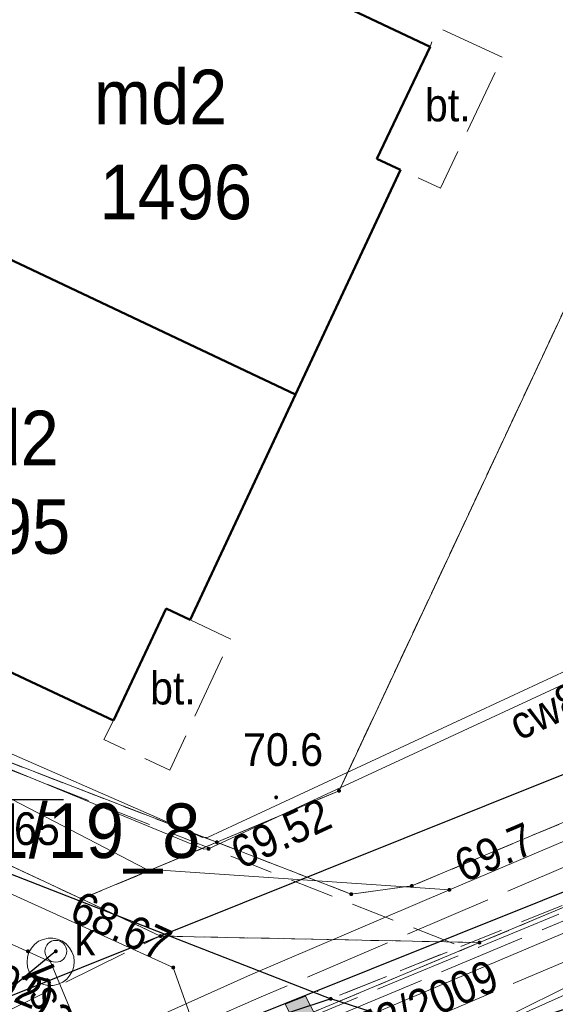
# Model space of a CAD drawing. Header units: feet. Extents: x 6524992 to 6539952, y 6047571 to 6067901.
# Tile 26 of 53: x 6531709 to 6531721, y 6048677 to 6048699. Entities that reach past the tile are written whole.
import ezdxf
from ezdxf.enums import TextEntityAlignment as Align

# ---------------------------------------------------------------- set-up
doc = ezdxf.new("R2010")
doc.units = ezdxf.units.FT
doc.header["$MEASUREMENT"] = 0
for name, pattern in [('1.5_0.5', [2, 1.5, -0.5]), ('218-500', [1, 0.5, -0.5]), ('219-500', [0]), ('mz1.0_0.5', [1.5, 1, -0.5]), ('mz2.0_0.5', [2.5, 2, -0.5])]:
    doc.linetypes.add(name, pattern=pattern)
doc.layers.get('0').update_dxf_attribs({"linetype": 'CONTINUOUS', "lineweight": 18})
for name, color, linetype, transparency in [('203-Punkt załamania granicy działki nie stabilizowany', 7, 'CONTINUOUS', 0.5), ('211-Nr działki', 7, 'CONTINUOUS', 0.5), ('218-Granica użytku', 7, 'CONTINUOUS', 0.5), ('219-Linia granicy', 7, 'CONTINUOUS', 0.5), ('312-Budynek (powierzchnia)', 7, 'CONTINUOUS', 0.5), ('312-Numer ewidencyjny budynku', 7, 'CONTINUOUS', 0.5), ('312-Numer ewidencyjny budynku-Atr124', 7, 'CONTINUOUS', 0.5), ('chodnik (powierzchnia)', 7, 'CONTINUOUS', 0.5), ('jezdnia (powierzchnia)', 7, 'CONTINUOUS', 0.5), ('krawężnik (linia)', 7, 'CONTINUOUS', 0.5), ('plac (powierzchnia)', 7, 'CONTINUOUS', 0.5), ('plac (powierzchnia)-Atr17', 7, 'CONTINUOUS', 0.5), ('przewód ciepłowniczy (linia)', 7, 'CONTINUOUS', 0.5), ('przewód ciepłowniczy (linia)-Atr1', 7, 'CONTINUOUS', 0.5), ('przewód elektroenergetyczny (linia)', 7, 'CONTINUOUS', 0.5), ('przewód gazowy - projektowany lub w budowie (linia) - ob. projektowany', 7, 'CONTINUOUS', 0.5), ('przewód gazowy - projektowany lub w budowie (linia) - ob. projektowany-Atr1', 7, 'CONTINUOUS', 0.5), ('przewód kanalizacyjny (linia)', 7, 'CONTINUOUS', 0.5), ('przewód kanalizacyjny (linia)-Atr1', 7, 'CONTINUOUS', 0.5), ('przewód telekomunikacyjny (linia)', 7, 'CONTINUOUS', 0.5), ('przewód telekomunikacyjny - projektowany lub w budowie (linia) - ob. projektowany', 7, 'CONTINUOUS', 0.5), ('przewód wodociągowy (linia)', 7, 'CONTINUOUS', 0.5), ('punkt o określonej wysokości (sieć ciepłownicza)', 7, 'CONTINUOUS', 0.5), ('punkt o określonej wysokości (sieć ciepłownicza)-Atr2', 7, 'CONTINUOUS', 0.5), ('punkt o określonej wysokości (sieć ciepłownicza)-Atr3', 7, 'CONTINUOUS', 0.5), ('punkt o określonej wysokości (sieć elektroenergetyczna)', 7, 'CONTINUOUS', 0.5), ('punkt o określonej wysokości (sieć elektroenergetyczna)-Atr3', 7, 'CONTINUOUS', 0.5), ('punkt o określonej wysokości (sieć kanalizacyjna)', 7, 'CONTINUOUS', 0.5), ('punkt o określonej wysokości (sieć kanalizacyjna)-Atr2', 7, 'CONTINUOUS', 0.5), ('punkt o określonej wysokości (sieć wodociągowa)', 7, 'CONTINUOUS', 0.5), ('punkt o określonej wysokości (sieć wodociągowa)-Atr3', 7, 'CONTINUOUS', 0.5), ('punkt wysokościowy naturalny', 7, 'CONTINUOUS', 0.5), ('punkt wysokościowy naturalny-Atr2', 7, 'CONTINUOUS', 0.5), ('punkt wysokościowy sztuczny', 7, 'CONTINUOUS', 0.5), ('studzienka - przewód kanalizacyjny (powierzchnia)', 7, 'CONTINUOUS', 0.5), ('studzienka okrągła - przewód kanalizacyjny (punkt)', 7, 'CONTINUOUS', 0.5), ('studzienka okrągła - przewód kanalizacyjny (punkt)-Atr17', 7, 'CONTINUOUS', 0.5), ('ścieżka (powierzchnia)', 7, 'CONTINUOUS', 0.5)]:
    doc.layers.add(name, color=color, linetype=linetype, transparency=transparency)
doc.layers.add('_Robocza', color=1, linetype='CONTINUOUS', lineweight=30, plot=False)
for name, color, linetype, lineweight in [('gaPoziome', 7, 'CONTINUOUS', 13), ('zzz.gaHSDlugosc', 7, 'CONTINUOUS', 30), ('zzz.gaHSDodTekst', 7, 'CONTINUOUS', 30), ('zzz.gaHSDomyslna', 7, 'CONTINUOUS', 30), ('zzz.gaHSKilometraz', 7, 'CONTINUOUS', 30), ('zzz.gaHSNazwa', 7, 'CONTINUOUS', 30), ('zzz.gaHSOpis', 7, 'CONTINUOUS', 30), ('zzz.gaHSStan', 7, 'CONTINUOUS', 30), ('zzz.gaHSTrasa', 7, 'CONTINUOUS', 30)]:
    doc.layers.add(name, color=color, linetype=linetype, lineweight=lineweight)
doc.styles.add('GA4-HS-TEXT', font='arial.ttf', dxfattribs={"width": 0.9})
doc.styles.get("Standard").update_dxf_attribs({"font": 'arial.ttf'})

# ---------------------------------------------------------------- blocks, each defined once
blk = doc.blocks.new('203')
at = {"linetype": 'Continuous', "lineweight": 0}
h = blk.add_hatch(color=0, dxfattribs=at)
edge = h.paths.add_edge_path()
edge.add_arc((0, 0), 0.045, 0, 360)
blk = doc.blocks.new('US15')
at = {"color": 0, "linetype": 'Continuous', "lineweight": 13}
blk.add_circle((0, 0), 0.25, dxfattribs=at)
blk = doc.blocks.new('PW01')
at = {"linetype": 'Continuous', "lineweight": 13}
h = blk.add_hatch(color=0, dxfattribs=at)
edge = h.paths.add_edge_path()
edge.add_arc((0, 0), 0.045, 0, 360)
blk = doc.blocks.new('PW02')
at = {"linetype": 'Continuous', "lineweight": 13}
h = blk.add_hatch(color=0, dxfattribs=at)
edge = h.paths.add_edge_path()
edge.add_arc((0, 0), 0.045, 0, 360)
blk = doc.blocks.new('gaHSPos')
at = {"color": 0, "linetype": 'Continuous', "lineweight": 0}
blk.add_point((0, 0), dxfattribs=at)
blk = doc.blocks.new('*U117')
at = {"layer": 'zzz.gaHSDomyslna'}
for points in [[(14.053, 5.454), (14.28, 5.009), (14.748, 5.19), (14.522, 5.636)], [(13.117, 5.091), (13.343, 4.645), (13.811, 4.827), (13.585, 5.273)], [(12.18, 4.727), (12.406, 4.281), (12.875, 4.463), (12.648, 4.909)], [(11.243, 4.363), (11.469, 3.918), (11.938, 4.099), (11.711, 4.545)], [(10.306, 4), (10.532, 3.554), (11.001, 3.736), (10.774, 4.182)], [(15.639, 3.437), (15.412, 3.883), (14.944, 3.701), (15.17, 3.255)], [(9.369, 3.636), (9.595, 3.19), (10.064, 3.372), (9.837, 3.818)], [(8.432, 3.273), (8.658, 2.827), (9.127, 3.009), (8.901, 3.454)], [(14.702, 3.073), (14.476, 3.519), (14.007, 3.337), (14.234, 2.891)], [(7.495, 2.909), (7.722, 2.463), (8.19, 2.645), (7.964, 3.091)], [(13.765, 2.71), (13.539, 3.155), (13.07, 2.974), (13.297, 2.528)], [(6.558, 2.545), (6.785, 2.1), (7.253, 2.281), (7.027, 2.727)], [(12.828, 2.346), (12.602, 2.792), (12.133, 2.61), (12.36, 2.164)], [(5.621, 2.182), (5.848, 1.736), (6.316, 1.918), (6.09, 2.364)], [(11.891, 1.982), (11.665, 2.428), (11.196, 2.246), (11.423, 1.8)], [(10.954, 1.619), (10.728, 2.064), (10.26, 1.883), (10.486, 1.437)], [(4.684, 1.818), (4.911, 1.372), (5.379, 1.554), (5.153, 2)], [(3.748, 1.454), (3.974, 1.009), (4.442, 1.19), (4.216, 1.636)], [(10.017, 1.255), (9.791, 1.701), (9.323, 1.519), (9.549, 1.073)], [(2.811, 1.091), (3.037, 0.645), (3.506, 0.827), (3.279, 1.273)], [(9.081, 0.891), (8.854, 1.337), (8.386, 1.155), (8.612, 0.71)], [(1.874, 0.727), (2.1, 0.281), (2.569, 0.463), (2.342, 0.909)], [(8.144, 0.528), (7.917, 0.974), (7.449, 0.792), (7.675, 0.346)], [(0.937, 0.364), (1.163, -0.082), (1.632, 0.1), (1.405, 0.545)], [(7.207, 0.164), (6.98, 0.61), (6.512, 0.428), (6.738, -0.018)], [(6.27, -0.199), (6.043, 0.246), (5.575, 0.065), (5.801, -0.381)], [(0, 0), (0.226, -0.446), (0.695, -0.264), (0.468, 0.182)], [(5.333, -0.563), (5.107, -0.117), (4.638, -0.299), (4.865, -0.745)], [(4.396, -0.927), (4.17, -0.481), (3.701, -0.663), (3.928, -1.108)], [(3.459, -1.29), (3.233, -0.844), (2.764, -1.026), (2.991, -1.472)], [(2.522, -1.654), (2.296, -1.208), (1.827, -1.39), (2.054, -1.836)], [(1.585, -2.018), (1.359, -1.572), (0.891, -1.754), (1.117, -2.199)]]:
    blk.add_hatch(color=251, dxfattribs=at).paths.add_polyline_path(points)
at = {"layer": 'zzz.gaHSDomyslna', "color": 251, "linetype": 'Continuous', "lineweight": 0}
for points in [[(14.053, 5.454), (14.28, 5.009), (14.748, 5.19), (14.522, 5.636), (14.053, 5.454)], [(13.117, 5.091), (13.343, 4.645), (13.811, 4.827), (13.585, 5.273), (13.117, 5.091)], [(12.18, 4.727), (12.406, 4.281), (12.875, 4.463), (12.648, 4.909), (12.18, 4.727)], [(11.243, 4.363), (11.469, 3.918), (11.938, 4.099), (11.711, 4.545), (11.243, 4.363)], [(10.306, 4), (10.532, 3.554), (11.001, 3.736), (10.774, 4.182), (10.306, 4)], [(15.639, 3.437), (15.412, 3.883), (14.944, 3.701), (15.17, 3.255), (15.639, 3.437)], [(9.369, 3.636), (9.595, 3.19), (10.064, 3.372), (9.837, 3.818), (9.369, 3.636)], [(8.432, 3.273), (8.658, 2.827), (9.127, 3.009), (8.901, 3.454), (8.432, 3.273)], [(14.702, 3.073), (14.476, 3.519), (14.007, 3.337), (14.234, 2.891), (14.702, 3.073)], [(7.495, 2.909), (7.722, 2.463), (8.19, 2.645), (7.964, 3.091), (7.495, 2.909)], [(13.765, 2.71), (13.539, 3.155), (13.07, 2.974), (13.297, 2.528), (13.765, 2.71)], [(6.558, 2.545), (6.785, 2.1), (7.253, 2.281), (7.027, 2.727), (6.558, 2.545)], [(12.828, 2.346), (12.602, 2.792), (12.133, 2.61), (12.36, 2.164), (12.828, 2.346)], [(5.621, 2.182), (5.848, 1.736), (6.316, 1.918), (6.09, 2.364), (5.621, 2.182)], [(11.891, 1.982), (11.665, 2.428), (11.196, 2.246), (11.423, 1.8), (11.891, 1.982)], [(10.954, 1.619), (10.728, 2.064), (10.26, 1.883), (10.486, 1.437), (10.954, 1.619)], [(4.684, 1.818), (4.911, 1.372), (5.379, 1.554), (5.153, 2), (4.684, 1.818)], [(3.748, 1.454), (3.974, 1.009), (4.442, 1.19), (4.216, 1.636), (3.748, 1.454)], [(10.017, 1.255), (9.791, 1.701), (9.323, 1.519), (9.549, 1.073), (10.017, 1.255)], [(2.811, 1.091), (3.037, 0.645), (3.506, 0.827), (3.279, 1.273), (2.811, 1.091)], [(9.081, 0.891), (8.854, 1.337), (8.386, 1.155), (8.612, 0.71), (9.081, 0.891)], [(1.874, 0.727), (2.1, 0.281), (2.569, 0.463), (2.342, 0.909), (1.874, 0.727)], [(8.144, 0.528), (7.917, 0.974), (7.449, 0.792), (7.675, 0.346), (8.144, 0.528)], [(0.937, 0.364), (1.163, -0.082), (1.632, 0.1), (1.405, 0.545), (0.937, 0.364)], [(7.207, 0.164), (6.98, 0.61), (6.512, 0.428), (6.738, -0.018), (7.207, 0.164)], [(6.27, -0.199), (6.043, 0.246), (5.575, 0.065), (5.801, -0.381), (6.27, -0.199)], [(0, 0), (0.226, -0.446), (0.695, -0.264), (0.468, 0.182), (0, 0)], [(5.333, -0.563), (5.107, -0.117), (4.638, -0.299), (4.865, -0.745), (5.333, -0.563)], [(4.396, -0.927), (4.17, -0.481), (3.701, -0.663), (3.928, -1.108), (4.396, -0.927)], [(3.459, -1.29), (3.233, -0.844), (2.764, -1.026), (2.991, -1.472), (3.459, -1.29)], [(2.522, -1.654), (2.296, -1.208), (1.827, -1.39), (2.054, -1.836), (2.522, -1.654)], [(1.585, -2.018), (1.359, -1.572), (0.891, -1.754), (1.117, -2.199), (1.585, -2.018)]]:
    blk.add_lwpolyline(points, close=True, dxfattribs=at)
at = {"layer": 'zzz.gaHSDomyslna', "color": 251}
for p in [(14.804, 5.746), (-0.282, -0.11)]:
    blk.add_blockref('gaHSPos', p, dxfattribs=at)
blk = doc.blocks.new('z.ga4.HSL-desc')
at = {"layer": 'zzz.gaHSDlugosc', "style": 'GA4-HS-TEXT', "width": 0.9}
blk.add_attdef('LENGTH', (6.026, 0.4), '', height=1, dxfattribs=at)
at = {"layer": 'zzz.gaHSDodTekst', "style": 'GA4-HS-TEXT', "width": 0.9, "flags": 1}
blk.add_attdef('ADDTEXT', (0, -2.744), '', height=1, dxfattribs=at)
at = {"layer": 'zzz.gaHSKilometraz', "style": 'GA4-HS-TEXT', "width": 0.9, "flags": 1}
blk.add_attdef('POSITION', (0, -5.695), '', height=1, dxfattribs=at)
at = {"layer": 'zzz.gaHSNazwa', "style": 'GA4-HS-TEXT', "width": 0.9}
blk.add_attdef('NAME', (0, 0.4), '', height=1, dxfattribs=at)
at = {"layer": 'zzz.gaHSStan', "style": 'GA4-HS-TEXT', "width": 0.9}
blk.add_attdef('STATE', (0, -1.356), '', height=1, dxfattribs=at)
at = {"layer": 'zzz.gaHSTrasa', "style": 'GA4-HS-TEXT', "width": 0.9, "flags": 1}
blk.add_attdef('ROUTE', (0, -4.27), '', height=1, dxfattribs=at)

msp = doc.modelspace()

# ---------------------------------------------------------------- linework, layer by layer
at = {"layer": '218-Granica użytku', "color": 3, "linetype": '218-500', "lineweight": 18, "flags": 128}
for points in [[(6531716.19, 6048681.62), (6531733.93, 6048719.52)], [(6531733.93, 6048719.52), (6531716.19, 6048681.62)], [(6531679.55, 6048693.53), (6531713.39, 6048680.44)], [(6531710.29, 6048679.14), (6531679.55, 6048693.53)], [(6531679.55, 6048693.53), (6531710.29, 6048679.14)], [(6531713.39, 6048680.44), (6531679.55, 6048693.53)], [(6531735.06, 6048686.65), (6531717.86, 6048679.44)], [(6531717.86, 6048679.44), (6531735.06, 6048686.65)], [(6531735.76, 6048684.99), (6531719.41, 6048678.14)], [(6531719.41, 6048678.14), (6531735.76, 6048684.99)], [(6531713.39, 6048680.44), (6531716.19, 6048681.62)], [(6531716.19, 6048681.62), (6531713.39, 6048680.44)], [(6531713.39, 6048680.44), (6531710.29, 6048679.14)], [(6531710.29, 6048679.14), (6531713.39, 6048680.44)], [(6531716.47, 6048679.25), (6531713.39, 6048680.44)], [(6531713.39, 6048680.44), (6531716.47, 6048679.25)], [(6531717.86, 6048679.44), (6531716.47, 6048679.25)], [(6531716.47, 6048679.25), (6531717.86, 6048679.44)], [(6531710.29, 6048679.14), (6531712.1, 6048678.29)], [(6531712.1, 6048678.29), (6531710.29, 6048679.14)], [(6531719.41, 6048678.14), (6531703.27, 6048671.38)], [(6531703.27, 6048671.38), (6531719.41, 6048678.14)], [(6531712.1, 6048678.29), (6531719.41, 6048678.14)], [(6531719.41, 6048678.14), (6531712.1, 6048678.29)]]:
    msp.add_lwpolyline(points, dxfattribs=at)
at = {"layer": '219-Linia granicy', "color": 3, "linetype": '219-500', "lineweight": 18, "flags": 128}
for points in [[(6531716.19, 6048681.62), (6531733.93, 6048719.52)], [(6531679.55, 6048693.53), (6531713.39, 6048680.44)], [(6531710.29, 6048679.14), (6531679.55, 6048693.53)], [(6531717.86, 6048679.44), (6531735.06, 6048686.65)], [(6531719.41, 6048678.14), (6531735.76, 6048684.99)], [(6531716.19, 6048681.62), (6531713.39, 6048680.44)], [(6531710.29, 6048679.14), (6531713.39, 6048680.44)], [(6531713.39, 6048680.44), (6531716.47, 6048679.25)], [(6531716.47, 6048679.25), (6531717.86, 6048679.44)], [(6531710.29, 6048679.14), (6531712.1, 6048678.29)], [(6531703.27, 6048671.38), (6531719.41, 6048678.14)], [(6531712.1, 6048678.29), (6531719.41, 6048678.14)]]:
    msp.add_lwpolyline(points, dxfattribs=at)
at = {"layer": '312-Budynek (powierzchnia)', "color": 7, "linetype": 'Continuous', "lineweight": 50, "flags": 128}
for points in [[(6531709.05, 6048703.04), (6531718.28, 6048698.68)], [(6531718.28, 6048698.68), (6531717.06, 6048696.11)], [(6531717.06, 6048696.11), (6531717.6, 6048695.86)], [(6531717.6, 6048695.86), (6531715.19, 6048690.71)], [(6531705.42, 6048695.33), (6531715.19, 6048690.71)], [(6531715.19, 6048690.71), (6531705.42, 6048695.33)], [(6531715.19, 6048690.71), (6531712.78, 6048685.54)], [(6531711.02, 6048683.23), (6531701.78, 6048687.57)], [(6531712.23, 6048685.8), (6531711.02, 6048683.23)], [(6531712.78, 6048685.54), (6531712.23, 6048685.8)]]:
    msp.add_lwpolyline(points, dxfattribs=at)
at = {"layer": '_Robocza'}
for points in [[(6531680.58, 6048665.66), (6531745.534, 6048691.698)], [(6531681.51, 6048663.34), (6531746.464, 6048689.377)]]:
    msp.add_lwpolyline(points, dxfattribs=at)
msp.add_circle((6531733.871, 6048670.068), 50, dxfattribs=at)
at = {"layer": 'chodnik (powierzchnia)', "color": 7, "linetype": 'mz1.0_0.5', "lineweight": 18, "flags": 128}
msp.add_lwpolyline([(6531693.34, 6048688.56), (6531693.33, 6048687.73), (6531693.9, 6048686.38), (6531694.66, 6048685.18), (6531712.18, 6048678.34), (6531716, 6048676.85), (6531718.98, 6048678.05), (6531699.1, 6048685.85), (6531697.89, 6048686.43)], close=True, dxfattribs=at)
at = {"layer": 'jezdnia (powierzchnia)', "color": 7, "linetype": '1.5_0.5', "lineweight": 18, "flags": 128}
for points in [[(6531934.86, 6048854.54), (6531926.95, 6048841.93), (6531918.96, 6048830.06), (6531909.5, 6048817.18), (6531901.18, 6048806.68), (6531892.44, 6048796.38), (6531883.95, 6048786.92), (6531881.51, 6048784.27), (6531879.59, 6048782.86), (6531877.75, 6048782.38), (6531875.82, 6048782.5), (6531874.76, 6048782.88), (6531873.9, 6048783.37), (6531869.6, 6048778.86), (6531870.13, 6048778.03), (6531870.82, 6048776.02), (6531870.85, 6048775.07), (6531870.54, 6048773.29), (6531869.38, 6048771.34), (6531868.01, 6048769.93), (6531863.36, 6048765.34), (6531859.32, 6048761.55), (6531848.76, 6048752.38), (6531843.59, 6048748.2), (6531831.18, 6048739.14), (6531817.84, 6048729.74), (6531793.06, 6048712.45), (6531781.56, 6048705.02), (6531771.84, 6048699.39), (6531762.11, 6048694.16), (6531748.35, 6048687.6), (6531736.63, 6048682.63), (6531731.2, 6048680.43), (6531723.01, 6048677.15), (6531720.39, 6048676.29), (6531718.04, 6048676.19), (6531716, 6048676.85), (6531700.78, 6048671.82), (6531700.43, 6048670.57), (6531699.94, 6048669.55), (6531698.66, 6048667.85), (6531696.88, 6048666.7), (6531694.1, 6048665.57), (6531671.86, 6048656.66), (6531663.54, 6048653.32), (6531665.69, 6048647.72), (6531673.65, 6048650.92), (6531696.57, 6048660.12), (6531711.19, 6048665.9), (6531713.11, 6048666.5), (6531715.24, 6048666.77), (6531717.08, 6048666.7), (6531718.61, 6048666.2), (6531721.55, 6048664.8), (6531726.41, 6048662.46), (6531732.77, 6048659.4), (6531735.33, 6048664.82), (6531734.21, 6048665.57), (6531733.07, 6048666.83), (6531732.2, 6048668.59), (6531731.94, 6048669.96), (6531732.02, 6048671.12), (6531732.75, 6048673.21), (6531733.92, 6048674.7), (6531735.62, 6048675.73), (6531738.9, 6048677.05), (6531750.92, 6048682.22), (6531764.64, 6048688.73), (6531774.64, 6048694.07), (6531784.88, 6048700.05), (6531796.3, 6048707.41), (6531807.81, 6048715.38), (6531812.49, 6048718.65), (6531821.51, 6048725), (6531834.56, 6048734.18), (6531847.16, 6048743.36), (6531852.83, 6048747.95), (6531863.16, 6048756.92), (6531867.95, 6048761.44), (6531872.3, 6048765.7), (6531873.84, 6048766.99), (6531875.25, 6048767.75), (6531877.35, 6048768.27), (6531879.48, 6048768.24), (6531881.09, 6048767.74), (6531883.2, 6048766.46), (6531886.63, 6048772.09), (6531886.01, 6048772.9), (6531885.74, 6048773.58), (6531885.26, 6048775.66), (6531885.44, 6048778.18), (6531886.52, 6048780.64), (6531887.99, 6048782.41), (6531897.21, 6048792.67), (6531905.82, 6048802.85), (6531914.51, 6048813.86), (6531923.67, 6048826.32), (6531932.04, 6048838.77), (6531939.94, 6048851.37)], [(6531712.18, 6048678.34), (6531694.66, 6048685.18), (6531693.9, 6048686.38), (6531693.33, 6048687.73), (6531693.35, 6048688.56), (6531688.38, 6048690.87), (6531688.11, 6048690.27), (6531687.62, 6048689.78), (6531687, 6048689.45), (6531684.95, 6048689), (6531680.06, 6048690.92), (6531643.57, 6048708.03), (6531642.98, 6048709.55), (6531642.78, 6048710.38), (6531642.82, 6048710.94), (6531637.65, 6048713.29), (6531637.2, 6048712.84), (6531636.53, 6048712.58), (6531634.7, 6048712.2), (6531615.15, 6048721.33), (6531593.72, 6048731.37), (6531592.74, 6048733.31), (6531592.65, 6048733.8), (6531592.69, 6048734.36), (6531587.6, 6048736.77), (6531587.16, 6048736.36), (6531586.76, 6048736.13), (6531584.8, 6048735.55), (6531565.67, 6048744.55), (6531563.92, 6048738.49), (6531585.82, 6048728.44), (6531613.07, 6048715.65), (6531636.71, 6048704.62), (6531677.48, 6048685.51), (6531700.11, 6048676.59), (6531700.37, 6048676.4), (6531700.61, 6048676.18), (6531700.83, 6048675.94), (6531701.01, 6048675.67), (6531701.16, 6048675.39), (6531701.28, 6048675.09), (6531701.37, 6048674.77), (6531701.42, 6048674.45), (6531701.43, 6048674.13), (6531701.41, 6048673.81), (6531701.35, 6048673.49), (6531701.25, 6048673.18), (6531701.12, 6048672.88)]]:
    msp.add_lwpolyline(points, close=True, dxfattribs=at)
at = {"layer": 'krawężnik (linia)', "color": 7, "linetype": 'Continuous', "lineweight": 25, "flags": 128}
for points in [[(6531843.59, 6048748.2), (6531831.18, 6048739.14), (6531817.84, 6048729.74), (6531793.06, 6048712.45), (6531781.56, 6048705.02), (6531771.84, 6048699.39), (6531762.11, 6048694.16), (6531748.35, 6048687.6), (6531736.63, 6048682.63), (6531731.2, 6048680.43), (6531723.01, 6048677.15), (6531720.39, 6048676.29), (6531718.04, 6048676.19), (6531716, 6048676.85), (6531700.78, 6048671.82), (6531700.43, 6048670.57), (6531699.94, 6048669.55), (6531698.66, 6048667.85), (6531696.88, 6048666.7), (6531694.1, 6048665.57), (6531671.86, 6048656.66), (6531663.54, 6048653.32)], [(6531693.34, 6048688.56), (6531693.33, 6048687.73), (6531693.9, 6048686.38), (6531694.66, 6048685.18), (6531712.18, 6048678.34), (6531716, 6048676.85)]]:
    msp.add_lwpolyline(points, dxfattribs=at)
at = {"layer": 'plac (powierzchnia)', "color": 7, "linetype": '1.5_0.5', "lineweight": 18, "flags": 128}
for points in [[(6531719.93, 6048698.44), (6531718.44, 6048699.13), (6531718.28, 6048698.68), (6531717.06, 6048696.11), (6531717.6, 6048695.86), (6531718.52, 6048695.44)], [(6531713.71, 6048685.1), (6531712.78, 6048685.54), (6531712.23, 6048685.8), (6531711.02, 6048683.23), (6531710.8, 6048682.8), (6531712.31, 6048682.09)]]:
    msp.add_lwpolyline(points, close=True, dxfattribs=at)
at = {"layer": 'przewód ciepłowniczy (linia)', "color": 212, "linetype": 'Continuous', "lineweight": 18, "flags": 128}
for points in [[(6531798.44, 6048717.32), (6531787.61, 6048710.36), (6531745.37, 6048687.67), (6531712.51, 6048672.98)], [(6531731.03, 6048685.48), (6531729.9, 6048688.09), (6531729.62, 6048688.2), (6531713.19, 6048680.56), (6531713.06, 6048680.55), (6531707.33, 6048683.06), (6531698.19, 6048687.54), (6531698.09, 6048687.85), (6531698.8, 6048689.24), (6531698.7, 6048689.54), (6531696.1, 6048690.84)], [(6531730.54, 6048685.61), (6531729.65, 6048687.67), (6531729.36, 6048687.78), (6531713.2, 6048680.29), (6531713.09, 6048680.28), (6531706.96, 6048682.81), (6531697.69, 6048687.43), (6531697.6, 6048687.7), (6531698.35, 6048689.1), (6531698.28, 6048689.39), (6531695.77, 6048690.7)]]:
    msp.add_lwpolyline(points, dxfattribs=at)
at = {"layer": 'przewód elektroenergetyczny (linia)', "color": 1, "linetype": 'Continuous', "lineweight": 18, "flags": 128}
for points in [[(6531802.76, 6048705.47), (6531802.52, 6048705), (6531795.37, 6048712.94), (6531793.1, 6048715.86), (6531774.07, 6048704.14), (6531754.13, 6048693.18), (6531722.21, 6048678.72), (6531704.2, 6048671.11), (6531697.97, 6048668.16), (6531700.69, 6048661.36), (6531696.92, 6048659.69), (6531691.43, 6048657.51), (6531692.22, 6048655.76)], [(6531524.62, 6048598.6), (6531555.5, 6048616.95), (6531572.92, 6048623.16), (6531575.24, 6048622.1), (6531620.29, 6048637.98), (6531637.59, 6048644.26), (6531670.09, 6048656.43), (6531677.84, 6048659.68), (6531685.7, 6048662.4), (6531686.62, 6048662.48), (6531698.14, 6048666.84), (6531697.59, 6048668.55), (6531699.46, 6048670.8), (6531714.16, 6048677.4), (6531718.72, 6048679.35), (6531753.44, 6048694.11), (6531767.66, 6048701.72), (6531768.82, 6048702.43)], [(6531718.72, 6048679.35), (6531711.77, 6048679.82), (6531706.19, 6048682.72), (6531705.3, 6048682.38), (6531682.29, 6048692.67), (6531682.26, 6048692.84)]]:
    msp.add_lwpolyline(points, dxfattribs=at)
at = {"layer": 'przewód gazowy - projektowany lub w budowie (linia) - ob. projektowany', "color": 40, "linetype": 'mz2.0_0.5', "lineweight": 18, "flags": 128}
msp.add_lwpolyline([(6531690.01, 6048665.15), (6531705.22, 6048670.84), (6531756.46, 6048692.62), (6531793.49, 6048714.58), (6531799.26, 6048707.84), (6531862.73, 6048752.81), (6531909.69, 6048802.17), (6531966.26, 6048900.24), (6532014.1, 6049000.15), (6532034.9, 6049048.6), (6532041.53, 6049062.44), (6532044.86, 6049070.44), (6532052.42, 6049074.25), (6532055.45, 6049082.73)], dxfattribs=at)
at = {"layer": 'przewód kanalizacyjny (linia)', "color": 34, "linetype": 'Continuous', "lineweight": 18, "flags": 128}
for points in [[(6531709.58, 6048677.7), (6531687.95, 6048687.48), (6531638.12, 6048710.67), (6531587.8, 6048734.14), (6531565.8, 6048744.62)], [(6531709.58, 6048677.7), (6531713.83, 6048667.48)]]:
    msp.add_lwpolyline(points, dxfattribs=at)
at = {"layer": 'przewód telekomunikacyjny (linia)', "color": 30, "linetype": 'Continuous', "lineweight": 18, "flags": 128}
msp.add_lwpolyline([(6531797.26, 6048707.13), (6531793.92, 6048707.52), (6531792.81, 6048708.11), (6531787.6, 6048711.89), (6531786.97, 6048711.8), (6531754.07, 6048693.28), (6531712.78, 6048672.85), (6531712.61, 6048672.5), (6531714.69, 6048668.59), (6531716.32, 6048665.56), (6531717.73, 6048661.6)], dxfattribs=at)
at = {"layer": 'przewód telekomunikacyjny - projektowany lub w budowie (linia) - ob. projektowany', "color": 30, "linetype": 'mz2.0_0.5', "lineweight": 18, "flags": 128}
for points in [[(6531568.24, 6048619.8), (6531568.67, 6048619.94), (6531572.29, 6048623.33), (6531622.16, 6048639.9), (6531634.45, 6048644.52), (6531638.17, 6048644.19), (6531671.49, 6048657.1), (6531672.12, 6048658.8), (6531686.7, 6048664.57), (6531697.18, 6048668.72), (6531697.93, 6048668.73), (6531703.21, 6048670.97), (6531703.64, 6048672.18), (6531714.35, 6048676.87), (6531752.81, 6048693.37), (6531770.84, 6048703), (6531797.61, 6048720), (6531803.75, 6048710.52), (6531829.31, 6048728.41), (6531829.55, 6048728.77), (6531830.24, 6048729.25), (6531830.76, 6048729.32), (6531843.03, 6048737.91), (6531846.28, 6048740.34), (6531849.41, 6048741.92), (6531863.18, 6048752.15), (6531880.15, 6048769.44), (6531898, 6048788.57), (6531907.66, 6048799.24), (6531910.02, 6048801.83), (6531916.48, 6048812.02), (6531924.49, 6048823.3), (6531924.63, 6048825.25), (6531931.38, 6048835.54), (6531922.93, 6048840.88), (6531938.23, 6048866.1), (6531955.49, 6048901.5), (6531972.68, 6048938.54), (6531977.15, 6048949.18), (6531977.07, 6048949.9)], [(6531706.93, 6048649.69), (6531710.75, 6048655.55), (6531713.7, 6048660.01), (6531708.13, 6048667.75), (6531705.27, 6048671.76), (6531705.27, 6048672.18), (6531717.55, 6048677.27), (6531726.15, 6048680.82), (6531733.95, 6048683.69), (6531742.1, 6048687.22), (6531752.72, 6048691.87), (6531755.86, 6048693.31), (6531763.33, 6048697.81), (6531773.08, 6048703.19), (6531780.31, 6048707.41), (6531787.58, 6048711.88), (6531792.79, 6048715.24), (6531794.74, 6048716.43), (6531800.15, 6048709.57), (6531807.95, 6048714.78), (6531816.25, 6048720.69), (6531825.55, 6048727.06), (6531830.8, 6048730.89), (6531842.77, 6048739.27), (6531853.8, 6048747.24), (6531857.13, 6048747.18), (6531863.61, 6048752.1), (6531869.13, 6048757.59), (6531875.37, 6048763.87), (6531876.77, 6048765.35), (6531880.47, 6048769.16), (6531888.71, 6048777.99), (6531894.8, 6048784.52), (6531903.44, 6048793.89), (6531903.88, 6048796.55), (6531909.5, 6048802.76), (6531914.43, 6048810.92), (6531915, 6048812.25), (6531916.84, 6048813.64), (6531920.46, 6048819.22), (6531924.61, 6048825.94), (6531930.11, 6048835.01), (6531923.6, 6048839.36), (6531924.53, 6048842.82), (6531927.18, 6048847.09), (6531931.72, 6048854.39), (6531935.79, 6048860.81), (6531938.71, 6048867.58), (6531941.8, 6048874.27), (6531944.96, 6048880.54), (6531948.65, 6048888.39), (6531951.99, 6048895.25), (6531956.03, 6048903.66), (6531961.03, 6048914.24), (6531965.67, 6048924.18), (6531967.68, 6048928.48), (6531968.59, 6048930.64), (6531970.1, 6048932.2), (6531972.63, 6048937.77), (6531974.42, 6048941.79), (6531975.82, 6048948.52), (6531991.7, 6048940.63), (6532001.18, 6048936.09), (6532003.91, 6048934.96), (6532011.71, 6048932.32), (6532017.77, 6048929.38), (6532021.09, 6048926.88), (6532025, 6048924.01), (6532031.82, 6048920.79), (6532042.23, 6048915.86), (6532053.01, 6048910.7), (6532064.72, 6048905.2), (6532076.32, 6048899.75), (6532087.55, 6048894.45), (6532091.09, 6048892.46), (6532095.66, 6048889.88), (6532103.83, 6048886.2), (6532119.27, 6048879), (6532135.1, 6048871.73), (6532138.35, 6048870.39), (6532146.64, 6048869.74), (6532149.6, 6048869.57), (6532162.03, 6048870.45), (6532172.87, 6048871.27), (6532181.8, 6048884.33), (6532190.96, 6048879.87), (6532201.93, 6048866.18), (6532207.09, 6048859.78), (6532214.04, 6048854.15), (6532214.9, 6048852.81), (6532214.54, 6048850.98), (6532208.88, 6048839.36), (6532207.45, 6048836.13), (6532208.57, 6048834.52), (6532222.88, 6048827.77), (6532226.44, 6048826.12), (6532230.85, 6048824.95), (6532231.25, 6048825.45), (6532236.94, 6048837.22), (6532242.7, 6048834.67), (6532242.47, 6048832.45)], [(6531712.65, 6048663.64), (6531712.15, 6048663.71), (6531705.73, 6048671.56), (6531705.9, 6048672.2), (6531711.53, 6048674.52), (6531722.26, 6048679.03), (6531725.05, 6048680.08), (6531732.65, 6048682.95), (6531737.66, 6048684.98), (6531746.49, 6048688.9), (6531751.18, 6048690.92), (6531756.09, 6048693.02), (6531761.69, 6048696.31), (6531770.52, 6048701.54), (6531777.39, 6048705.58), (6531787.1, 6048711.31), (6531794.35, 6048715.7), (6531800.73, 6048707.82)]]:
    msp.add_lwpolyline(points, dxfattribs=at)
at = {"layer": 'przewód wodociągowy (linia)', "color": 5, "linetype": 'Continuous', "lineweight": 18, "flags": 128}
msp.add_lwpolyline([(6531716.44, 6048666.21), (6531712.39, 6048677.57), (6531693.36, 6048686.21), (6531683.01, 6048690.7), (6531650.39, 6048705.74), (6531644.49, 6048708.62), (6531620.57, 6048719.87), (6531598.57, 6048730.2), (6531596.79, 6048731.04), (6531593.97, 6048732.49), (6531565.91, 6048745.95)], dxfattribs=at)
at = {"layer": 'punkt o określonej wysokości (sieć ciepłownicza)-Atr2', "color": 7, "flags": 128}
msp.add_lwpolyline([(6531707.2, 6048683.12), (6531707.43, 6048681.42), (6531709.872, 6048681.42)], dxfattribs=at)
at = {"layer": 'punkt o określonej wysokości (sieć kanalizacyjna)-Atr2', "color": 7, "flags": 128}
msp.add_lwpolyline([(6531709.7, 6048677.94), (6531708.24, 6048676.74), (6531705.65, 6048676.74)], dxfattribs=at)
at = {"layer": 'studzienka - przewód kanalizacyjny (powierzchnia)', "color": 34, "linetype": 'Continuous', "lineweight": 18, "flags": 128}
msp.add_lwpolyline([(6531710.11, 6048677.82), (6531710.12, 6048677.71), (6531710.11, 6048677.59), (6531710.08, 6048677.49), (6531710.02, 6048677.39), (6531709.95, 6048677.3), (6531709.86, 6048677.23), (6531709.75, 6048677.19), (6531709.64, 6048677.16), (6531709.53, 6048677.16), (6531709.42, 6048677.18), (6531709.31, 6048677.23), (6531709.22, 6048677.29), (6531709.15, 6048677.38), (6531709.09, 6048677.47), (6531709.05, 6048677.58), (6531709.04, 6048677.69), (6531709.05, 6048677.81), (6531709.08, 6048677.91), (6531709.14, 6048678.01), (6531709.21, 6048678.1), (6531709.3, 6048678.17), (6531709.41, 6048678.21), (6531709.52, 6048678.24), (6531709.63, 6048678.24), (6531709.74, 6048678.22), (6531709.85, 6048678.17), (6531709.94, 6048678.11), (6531710.01, 6048678.02), (6531710.07, 6048677.93)], close=True, dxfattribs=at)
at = {"layer": 'ścieżka (powierzchnia)', "color": 7, "linetype": 'mz1.0_0.5', "lineweight": 18, "flags": 128}
msp.add_lwpolyline([(6531763.83, 6048697.67), (6531756.33, 6048693.49), (6531750.45, 6048691.08), (6531737.68, 6048685.56), (6531735.67, 6048684.75), (6531732.07, 6048683.3), (6531722.15, 6048679.33), (6531716, 6048676.85), (6531718.04, 6048676.19), (6531720.39, 6048676.29), (6531723.01, 6048677.15), (6531731.2, 6048680.43), (6531736.63, 6048682.63), (6531748.35, 6048687.6), (6531762.11, 6048694.16)], close=True, dxfattribs=at)

# ---------------------------------------------------------------- block references
at = {"layer": '203-Punkt załamania granicy działki nie stabilizowany', "color": 3, "linetype": 'Continuous', "lineweight": 18}
for p in [(6531716.19, 6048681.62), (6531713.39, 6048680.44), (6531717.86, 6048679.44), (6531716.47, 6048679.25), (6531710.29, 6048679.14), (6531712.1, 6048678.29), (6531719.41, 6048678.14)]:
    msp.add_blockref('203', p, dxfattribs=at)
at = {"layer": 'gaPoziome', "rotation": 0.6162283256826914}
msp.add_blockref('*U117', (6531700.96, 6048671.12), dxfattribs=at)
at = {"layer": 'punkt o określonej wysokości (sieć ciepłownicza)', "color": 212, "linetype": 'Continuous', "lineweight": 13}
msp.add_blockref('PW01', (6531713.2, 6048680.29), dxfattribs=at)
at = {"layer": 'punkt o określonej wysokości (sieć elektroenergetyczna)', "color": 1, "linetype": 'Continuous', "lineweight": 13}
msp.add_blockref('PW01', (6531718.72, 6048679.35), dxfattribs=at)
at = {"layer": 'punkt o określonej wysokości (sieć kanalizacyjna)', "color": 34, "linetype": 'Continuous', "lineweight": 13}
for p in [(6531709.06, 6048677.94), (6531709.7, 6048677.94)]:
    msp.add_blockref('PW01', p, dxfattribs=at)
at = {"layer": 'punkt o określonej wysokości (sieć wodociągowa)', "color": 5, "linetype": 'Continuous', "lineweight": 13}
msp.add_blockref('PW01', (6531712.39, 6048677.57), dxfattribs=at)
at = {"layer": 'punkt wysokościowy naturalny', "color": 7, "linetype": 'Continuous', "lineweight": 13}
msp.add_blockref('PW01', (6531714.75, 6048681.47), dxfattribs=at)
at = {"layer": 'punkt wysokościowy sztuczny', "color": 7, "linetype": 'Continuous', "lineweight": 13}
msp.add_blockref('PW02', (6531716, 6048676.85), dxfattribs=at)
at = {"layer": 'studzienka okrągła - przewód kanalizacyjny (punkt)', "color": 34, "linetype": 'Continuous', "lineweight": 18}
msp.add_blockref('US15', (6531709.7, 6048677.94), dxfattribs=at)
at = {"layer": 'zzz.gaHSOpis', "xscale": 0.75, "yscale": 0.75, "rotation": 337.8401930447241}
msp.add_blockref('z.ga4.HSL-desc', (6531701.704, 6048679.323), dxfattribs=at).add_auto_attribs({'STATE': 'ist', 'LENGTH': 'l=(15.92)', 'NAME': 'P-4'})

# ---------------------------------------------------------------- texts
at = {"layer": '211-Nr działki', "color": 3, "linetype": 'Continuous', "lineweight": 18, "width": 0.9}
msp.add_text('71/19_8', height=1.25, dxfattribs=at).set_placement((6531707.33, 6048681.33), align=Align.TOP_LEFT)
at = {"layer": '312-Numer ewidencyjny budynku', "color": 7, "linetype": 'Continuous', "lineweight": 18, "width": 0.9}
for s, p in [('1496', (6531712.45, 6048695.35)), ('1495', (6531708.28, 6048687.68))]:
    msp.add_text(s, height=1.25, dxfattribs=at).set_placement(p, align=Align.MIDDLE_CENTER)
at = {"layer": '312-Numer ewidencyjny budynku-Atr124', "color": 7, "width": 0.9}
for p in [(6531712.1, 6048697.53), (6531708.24, 6048689.71)]:
    msp.add_text('md2', height=1.25, dxfattribs=at).set_placement(p, align=Align.MIDDLE_CENTER)
at = {"layer": 'plac (powierzchnia)-Atr17', "color": 7, "width": 0.9}
for p in [(6531718.16, 6048696.97), (6531711.86, 6048683.6)]:
    msp.add_text('bt.', height=0.75, dxfattribs=at).set_placement(p)
at = {"layer": 'przewód ciepłowniczy (linia)-Atr1', "color": 212, "width": 0.9}
msp.add_text('cw80', height=0.75, rotation=24.867, dxfattribs=at).set_placement((6531720, 6048683.44), align=Align.TOP_LEFT)
at = {"layer": 'przewód gazowy - projektowany lub w budowie (linia) - ob. projektowany-Atr1', "color": 7, "width": 0.9}
msp.add_text('proj. g 572/2009', height=0.75, rotation=23.028, dxfattribs=at).set_placement((6531713.64, 6048674.42))
at = {"layer": 'przewód kanalizacyjny (linia)-Atr1', "color": 34, "width": 0.9}
msp.add_text('ks200', height=0.75, rotation=292.58, dxfattribs=at).set_placement((6531709.58, 6048677.7), align=Align.TOP_LEFT)
at = {"layer": 'punkt o określonej wysokości (sieć ciepłownicza)-Atr2', "color": 212, "width": 0.9}
msp.add_text('69.52', height=0.75, rotation=24.867, dxfattribs=at).set_placement((6531713.63, 6048680.49), align=Align.TOP_LEFT)
at = {"layer": 'punkt o określonej wysokości (sieć ciepłownicza)-Atr3', "color": 212, "width": 0.9}
msp.add_text('69.65', height=0.75, dxfattribs=at).set_placement((6531707.43, 6048680.152), align=Align.BOTTOM_LEFT)
at = {"layer": 'punkt o określonej wysokości (sieć elektroenergetyczna)-Atr3', "color": 1, "width": 0.9}
msp.add_text('69.7', height=0.75, rotation=23.031, dxfattribs=at).set_placement((6531719.05, 6048679.51))
at = {"layer": 'punkt o określonej wysokości (sieć wodociągowa)-Atr3', "color": 5, "width": 0.9}
msp.add_text('68.67', height=0.75, rotation=335.581, dxfattribs=at).set_placement((6531709.97, 6048678.67))
at = {"layer": 'punkt wysokościowy naturalny-Atr2', "color": 7, "width": 0.9}
msp.add_text('70.6', height=0.75, dxfattribs=at).set_placement((6531713.99, 6048682.94), align=Align.TOP_LEFT)
at = {"layer": 'studzienka okrągła - przewód kanalizacyjny (punkt)-Atr17', "color": 34, "width": 0.9}
msp.add_text('k', height=0.75, dxfattribs=at).set_placement((6531710.13, 6048677.85))

doc.saveas('drawing.dxf')
